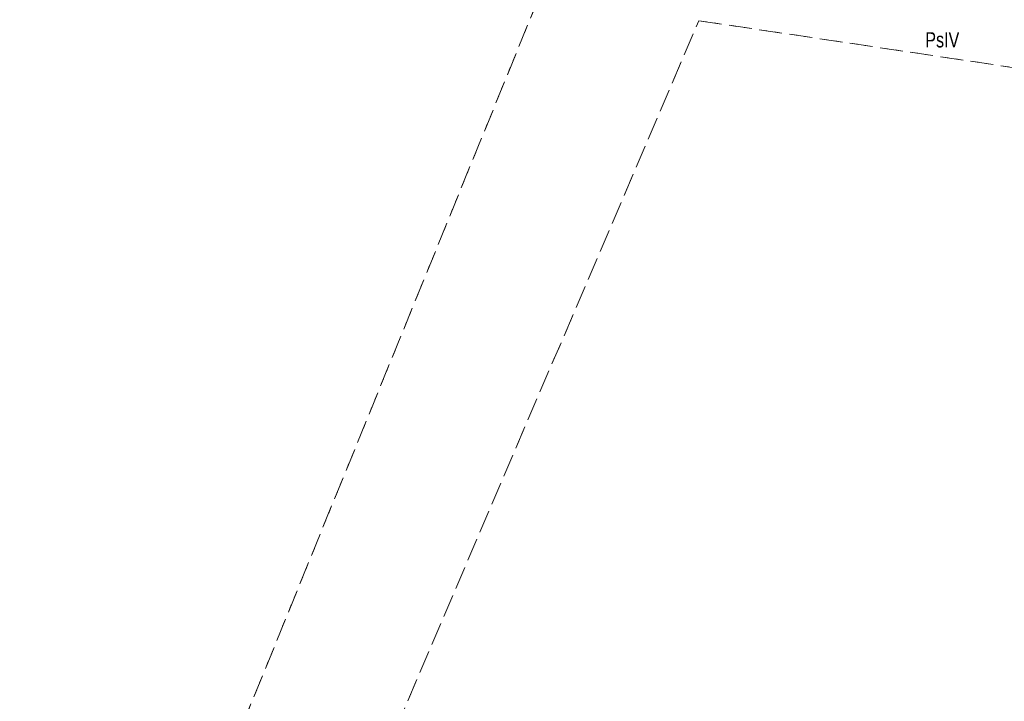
# Model space of a CAD drawing. Header units: metres. Extents: x 7527663 to 7537587, y 5492976 to 5503267.
# Tile 247 of 256: x 7532503 to 7532567, y 5499081 to 5499126. Entities that reach past the tile are written whole.
import ezdxf
from ezdxf.enums import TextEntityAlignment as Align

# ---------------------------------------------------------------- set-up
doc = ezdxf.new("R2010")
doc.units = ezdxf.units.M
doc.linetypes.add('egkk-500', pattern=[2, 1.5, -0.5])
doc.linetypes.add('egug-500', pattern=[1, 0.5, -0.5])
doc.styles.get("Standard").update_dxf_attribs({"font": 'Working1250', "width": 0.75})

msp = doc.modelspace()

# ---------------------------------------------------------------- linework, layer by layer
at = {"layer": '217-kontur klasyfikacyjny', "color": 7, "linetype": 'egkk-500', "lineweight": 18, "flags": 128}
for points in [[(7532536.84, 5499127.29), (7532502.81, 5499043.83)], [(7532511.69, 5499042.6), (7532547.31, 5499125.73)], [(7532547.31, 5499125.73), (7532570.89, 5499122.22)]]:
    msp.add_lwpolyline(points, dxfattribs=at)
at = {"layer": '218-kontur użytku gruntowego', "color": 7, "linetype": 'egug-500', "lineweight": 18, "flags": 128}
for points in [[(7532536.84, 5499127.29), (7532502.81, 5499043.83)], [(7532511.69, 5499042.6), (7532547.31, 5499125.73)], [(7532547.31, 5499125.73), (7532570.89, 5499122.22)]]:
    msp.add_lwpolyline(points, dxfattribs=at)

# ---------------------------------------------------------------- texts
at = {"layer": '209-oznaczenie konturu klasyfikacyjnego', "color": 7, "linetype": 'CONTINUOUS', "lineweight": 18, "width": 0.79}
msp.add_text('PsIV', height=1, dxfattribs=at).set_placement((7532562.14, 5499124.98), align=Align.TOP_LEFT)

doc.saveas('drawing.dxf')
